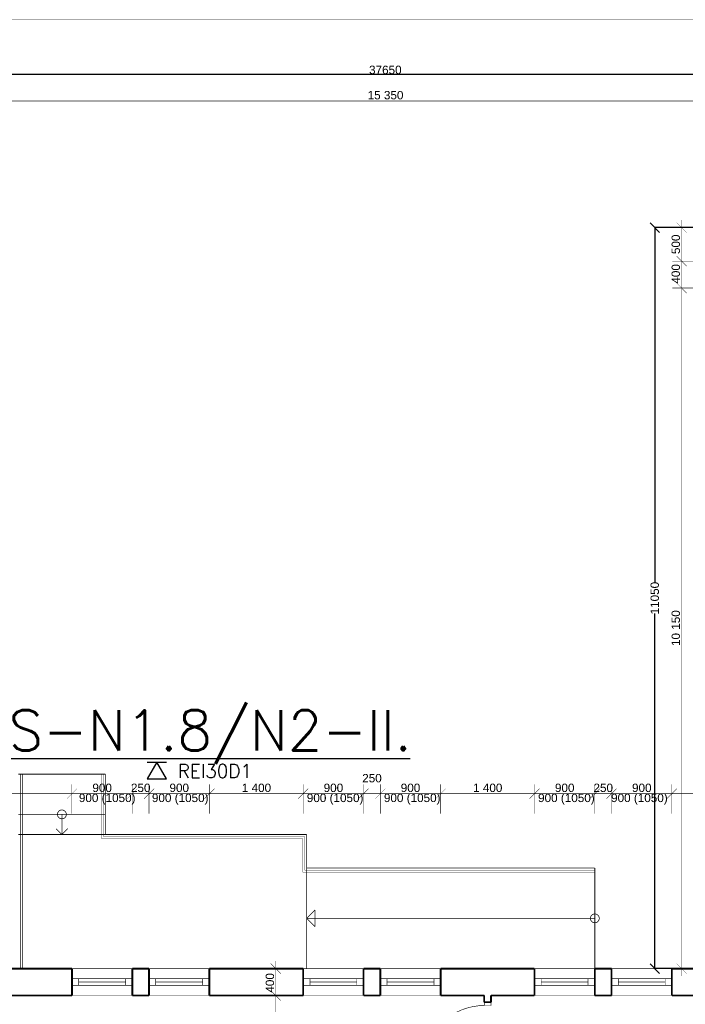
# Model space of a CAD drawing. Extents: x -289843 to 60066, y -44128 to 109843.
# Tile 14 of 61: x -51503 to -41573, y 1900 to 16583. Entities that reach past the tile are written whole.
import ezdxf

# ---------------------------------------------------------------- set-up
doc = ezdxf.new("R2010")
doc.units = 0
doc.header["$MEASUREMENT"] = 0
for name, color, linetype in [('KÓTY', 7, 'Continuous'), ('múry', 7, 'Continuous'), ('PRIEVLAKY', 7, 'Continuous'), ('SHUTTERS', 7, 'Continuous'), ('TEXTY', 7, 'Continuous'), ('čiary', 7, 'Continuous')]:
    doc.layers.add(name, color=color, linetype=linetype)
doc.layers.add('PO VECI', color=1, linetype='Continuous', lineweight=60)
doc.styles.add('GENERATED_STYLE_1', font='arial.ttf')
doc.styles.get("Standard").update_dxf_attribs({"font": 'txt', "bigfont": 'BIGFONT.SHX'})
doc.dimstyles.new('Dimstyle_D87F', dxfattribs={"dimtxt": 125, "dimasz": 142.5, "dimexe": 0.18, "dimexo": 0.3, "dimgap": 0.09, "dimtad": 1, "dimdec": 0, "dimzin": 0, "dimdsep": 46, "dimtxsty": 'GENERATED_STYLE_1', "dimblk": 'ARROWHEAD_6', "dimblk1": 'ARROWHEAD_6', "dimblk2": 'ARROWHEAD_6', "dimcen": 0.09, "dimclrd": 124, "dimclre": 124, "dimclrt": 124, "dimadec": 0, "dimazin": 0, "dimtfac": 1, "dimtdec": 4, "dimtmove": 0, "dimatfit": 0, "dimfxl": 0, "dimtolj": 1, "dimtzin": 0, "dimarcsym": 0})
doc.dimstyles.new('Dimstyle_DAEE', dxfattribs={"dimtxt": 125, "dimasz": 142.5, "dimexe": 0.18, "dimexo": 0, "dimgap": 0.09, "dimtad": 1, "dimdec": 0, "dimzin": 0, "dimdsep": 46, "dimtxsty": 'GENERATED_STYLE_1', "dimblk": 'ARROWHEAD_6', "dimblk1": 'ARROWHEAD_6', "dimblk2": 'ARROWHEAD_6', "dimcen": 0.09, "dimse1": 1, "dimse2": 1, "dimclrd": 124, "dimclre": 124, "dimclrt": 124, "dimadec": 0, "dimazin": 0, "dimtfac": 1, "dimtdec": 4, "dimtmove": 0, "dimatfit": 0, "dimfxl": 0, "dimtolj": 1, "dimtzin": 0, "dimarcsym": 0})
doc.dimstyles.new('Dimstyle_DBDF', dxfattribs={"dimtxt": 125, "dimasz": 142.5, "dimexe": 0.18, "dimexo": 0.4, "dimgap": 0.09, "dimtad": 1, "dimdec": 0, "dimzin": 0, "dimdsep": 46, "dimtxsty": 'GENERATED_STYLE_1', "dimblk": 'ARROWHEAD_6', "dimblk1": 'ARROWHEAD_6', "dimblk2": 'ARROWHEAD_6', "dimcen": 0.09, "dimclrd": 124, "dimclre": 124, "dimclrt": 124, "dimadec": 0, "dimazin": 0, "dimtfac": 1, "dimtdec": 4, "dimtmove": 0, "dimatfit": 0, "dimfxl": 0, "dimtolj": 1, "dimtzin": 0, "dimarcsym": 0})

# ---------------------------------------------------------------- blocks, each defined once
blk = doc.blocks.new('ARROWHEAD_6')
at = {"color": 0, "linetype": 'Continuous'}
for p, q in [((0, 0), (-1, 0)), ((-0.5, -0.5), (0.5, 0.5))]:
    blk.add_line(p, q, dxfattribs=at)
blk = doc.blocks.new('*D466')
at = {"layer": 'Defpoints', "color": 0, "linetype": 'Continuous', "lineweight": 0, "transparency": 16777216}
for p in [(-42028, 13482), (-38373, 13482), (-38373, 2432)]:
    blk.add_point(p, dxfattribs=at)
at = {"layer": 'KÓTY', "color": 124, "linetype": 'Continuous', "lineweight": -2, "transparency": 16777216}
for p, q in [((-38373, 13482), (-42028, 13482)), ((-42028, 13340), (-42028, 8186)), ((-42028, 2575), (-42028, 7728)), ((-38373, 2432), (-42028, 2432))]:
    blk.add_line(p, q, dxfattribs=at)
at = {"layer": 'KÓTY', "color": 124, "linetype": 'Continuous', "lineweight": -2, "transparency": 16777216, "xscale": 142.5, "yscale": 142.5, "zscale": 142.5}
for p, rotation in [((-42028, 13482), 90), ((-42028, 2432), 270)]:
    blk.add_blockref('ARROWHEAD_6', p, dxfattribs=dict(at, rotation=rotation))
at = {"layer": 'KÓTY', "color": 124, "linetype": 'Continuous', "transparency": 16777216, "insert": (-42028, 7957), "char_height": 125, "attachment_point": 5, "rotation": 90, "style": 'GENERATED_STYLE_1'}
blk.add_mtext('\\A1;11050', dxfattribs=at)
blk = doc.blocks.new('*D468')
at = {"layer": 'KÓTY', "color": 124, "linetype": 'Continuous', "transparency": 16777216, "const_width": 6.17}
for points in [[(-41703, 12657), (-41553, 12507)], [(-41328, 12582), (-41769, 12582)], [(-41628, 2432), (-41628, 12582)], [(-41703, 2507), (-41553, 2357)], [(-41328, 2432), (-41769, 2432)], [(-41628, 2320), (-41628, 2432)]]:
    blk.add_lwpolyline(points, dxfattribs=at)
at = {"layer": 'KÓTY', "color": 124, "transparency": 16777216, "style": 'GENERATED_STYLE_1', "oblique": 0}
blk.add_text('10\xa0150', height=125, rotation=90, dxfattribs=at).set_placement((-41653, 7243))
blk = doc.blocks.new('*D469')
at = {"layer": 'KÓTY', "color": 124, "linetype": 'Continuous', "transparency": 16777216, "const_width": 6.17}
for points in [[(-41328, 12982), (-41769, 12982)], [(-41703, 13057), (-41553, 12907)], [(-41628, 12582), (-41628, 12982)], [(-41703, 12657), (-41553, 12507)], [(-41328, 12582), (-41769, 12582)]]:
    blk.add_lwpolyline(points, dxfattribs=at)
at = {"layer": 'KÓTY', "color": 124, "transparency": 16777216, "style": 'GENERATED_STYLE_1', "oblique": 0}
blk.add_text('400', height=125, rotation=90, dxfattribs=at).set_placement((-41653, 12647))
blk = doc.blocks.new('*D470')
at = {"layer": 'KÓTY', "color": 124, "linetype": 'Continuous', "transparency": 16777216, "const_width": 6.17}
for points in [[(-41553, 13407), (-41703, 13557)], [(-41628, 13482), (-41628, 13595)], [(-41328, 13482), (-41769, 13482)], [(-41628, 12982), (-41628, 13482)], [(-41328, 12982), (-41769, 12982)], [(-41703, 13057), (-41553, 12907)]]:
    blk.add_lwpolyline(points, dxfattribs=at)
at = {"layer": 'KÓTY', "color": 124, "transparency": 16777216, "style": 'GENERATED_STYLE_1', "oblique": 0}
blk.add_text('500', height=125, rotation=90, dxfattribs=at).set_placement((-41653, 13088))
blk = doc.blocks.new('*D473')
at = {"layer": 'KÓTY', "color": 124, "linetype": 'Continuous', "transparency": 16777216, "const_width": 6.17}
for points in [[(-53648, 15445), (-53798, 15295)], [(-53723, 14970), (-53723, 15510)], [(-38448, 15295), (-38298, 15445)], [(-38373, 14970), (-38373, 15510)], [(-53723, 15370), (-38373, 15370)], [(-38373, 15370), (-38260, 15370)]]:
    blk.add_lwpolyline(points, dxfattribs=at)
at = {"layer": 'KÓTY', "color": 124, "transparency": 16777216, "style": 'GENERATED_STYLE_1', "oblique": 0}
blk.add_text('15\xa0350', height=125, dxfattribs=at).set_placement((-46312, 15395))
blk = doc.blocks.new('*D484')
at = {"layer": 'Defpoints', "color": 0, "linetype": 'Continuous', "lineweight": 0, "transparency": 16777216}
for p in [(-27223, 15770), (-27223, 13482), (-64873, 4707)]:
    blk.add_point(p, dxfattribs=at)
at = {"layer": 'KÓTY', "color": 124, "linetype": 'Continuous', "lineweight": -2, "transparency": 16777216}
for p, q in [((-64873, 4708), (-64873, 15770)), ((-64730, 15770), (-27365, 15770)), ((-27223, 13483), (-27223, 15770))]:
    blk.add_line(p, q, dxfattribs=at)
at = {"layer": 'KÓTY', "color": 124, "linetype": 'Continuous', "lineweight": -2, "transparency": 16777216, "xscale": 142.5, "yscale": 142.5, "zscale": 142.5, "rotation": 180}
blk.add_blockref('ARROWHEAD_6', (-64873, 15770), dxfattribs=at)
at = {"layer": 'KÓTY', "color": 124, "linetype": 'Continuous', "lineweight": -2, "transparency": 16777216, "xscale": 142.5, "yscale": 142.5, "zscale": 142.5}
blk.add_blockref('ARROWHEAD_6', (-27223, 15770), dxfattribs=at)
at = {"layer": 'KÓTY', "color": 124, "linetype": 'Continuous', "transparency": 16777216, "insert": (-46048, 15834), "char_height": 125, "attachment_point": 5, "style": 'GENERATED_STYLE_1'}
blk.add_mtext('\\A1;37650', dxfattribs=at)
blk = doc.blocks.new('*D533')
at = {"layer": 'KÓTY', "color": 124, "linetype": 'Continuous', "transparency": 16777216, "const_width": 6.17}
for points in [[(-47758, -2893), (-47608, -3043)], [(-47683, -3368), (-47683, -2968)], [(-47758, -3293), (-47608, -3443)], [(-47683, -3480), (-47683, -3368)]]:
    blk.add_lwpolyline(points, dxfattribs=at)
at = {"layer": 'KÓTY', "color": 124, "transparency": 16777216, "style": 'GENERATED_STYLE_1', "oblique": 0}
blk.add_text('400', height=125, rotation=90, dxfattribs=at).set_placement((-47708, -3732))
blk = doc.blocks.new('*D534')
at = {"layer": 'KÓTY', "color": 124, "linetype": 'Continuous', "transparency": 16777216, "const_width": 6.17}
for points in [[(-47758, 2107), (-47608, 1957)], [(-47683, -2968), (-47683, 2032)], [(-47758, -2893), (-47608, -3043)]]:
    blk.add_lwpolyline(points, dxfattribs=at)
at = {"layer": 'KÓTY', "color": 124, "transparency": 16777216, "style": 'GENERATED_STYLE_1', "oblique": 0}
blk.add_text('5\xa0000', height=125, rotation=90, dxfattribs=at).set_placement((-47708, -684))
blk = doc.blocks.new('*D535')
at = {"layer": 'KÓTY', "color": 124, "linetype": 'Continuous', "transparency": 16777216, "const_width": 6.17}
for points in [[(-47608, 2357), (-47758, 2507)], [(-47683, 2432), (-47683, 2545)], [(-47683, 2032), (-47683, 2432)], [(-47758, 2107), (-47608, 1957)]]:
    blk.add_lwpolyline(points, dxfattribs=at)
at = {"layer": 'KÓTY', "color": 124, "transparency": 16777216, "style": 'GENERATED_STYLE_1', "oblique": 0}
blk.add_text('400', height=125, rotation=90, dxfattribs=at).set_placement((-47708, 2074))
blk = doc.blocks.new('*D572')
at = {"layer": 'KÓTY', "color": 124, "linetype": 'Continuous', "transparency": 16777216, "const_width": 6.17}
for points in [[(-52033, -3368), (-52314, -3368)], [(-52249, -3293), (-52099, -3443)], [(-52174, -3568), (-52174, -3368)], [(-52249, -3493), (-52099, -3643)], [(-52033, -3568), (-52314, -3568)], [(-52174, -3680), (-52174, -3568)]]:
    blk.add_lwpolyline(points, dxfattribs=at)
at = {"layer": 'KÓTY', "color": 124, "transparency": 16777216, "style": 'GENERATED_STYLE_1', "oblique": 0}
blk.add_text('200', height=125, rotation=90, dxfattribs=at).set_placement((-52199, -3932))
blk = doc.blocks.new('*D573')
at = {"layer": 'KÓTY', "color": 124, "linetype": 'Continuous', "transparency": 16777216, "const_width": 6.17}
for points in [[(-52249, -2893), (-52099, -3043)], [(-52033, -2968), (-52314, -2968)], [(-52174, -3368), (-52174, -2968)], [(-52033, -3368), (-52314, -3368)], [(-52249, -3293), (-52099, -3443)]]:
    blk.add_lwpolyline(points, dxfattribs=at)
at = {"layer": 'KÓTY', "color": 124, "transparency": 16777216, "style": 'GENERATED_STYLE_1', "oblique": 0}
blk.add_text('400', height=125, rotation=90, dxfattribs=at).set_placement((-52199, -3293))
blk = doc.blocks.new('*D574')
at = {"layer": 'KÓTY', "color": 124, "linetype": 'Continuous', "transparency": 16777216, "const_width": 6.17}
for points in [[(-52249, 907), (-52099, 757)], [(-52033, 832), (-52314, 832)], [(-52174, -2968), (-52174, 832)], [(-52249, -2893), (-52099, -3043)], [(-52033, -2968), (-52314, -2968)]]:
    blk.add_lwpolyline(points, dxfattribs=at)
at = {"layer": 'KÓTY', "color": 124, "transparency": 16777216, "style": 'GENERATED_STYLE_1', "oblique": 0}
blk.add_text('3\xa0800', height=125, rotation=90, dxfattribs=at).set_placement((-52199, -1284))
blk = doc.blocks.new('*D575')
at = {"layer": 'KÓTY', "color": 124, "linetype": 'Continuous', "transparency": 16777216, "const_width": 6.17}
for points in [[(-52249, 907), (-52099, 757)], [(-52033, 832), (-52314, 832)]]:
    blk.add_lwpolyline(points, dxfattribs=at)
blk = doc.blocks.new('*D576')
at = {"layer": 'KÓTY', "color": 124, "linetype": 'Continuous', "transparency": 16777216, "const_width": 6.17}
for points in [[(-52174, 2032), (-52174, 2432)], [(-52249, 2107), (-52099, 1957)], [(-52033, 2032), (-52314, 2032)], [(-52174, 832), (-52174, 2032)], [(-52249, 907), (-52099, 757)], [(-52033, 832), (-52314, 832)]]:
    blk.add_lwpolyline(points, dxfattribs=at)
at = {"layer": 'KÓTY', "color": 124, "transparency": 16777216, "style": 'GENERATED_STYLE_1', "oblique": 0}
blk.add_text('1\xa0200', height=125, rotation=90, dxfattribs=at).set_placement((-52199, 1129))
blk = doc.blocks.new('*D577')
at = {"layer": 'KÓTY', "color": 124, "linetype": 'Continuous', "transparency": 16777216, "const_width": 6.17}
for points in [[(-52249, 2507), (-52099, 2357)], [(-52033, 2432), (-52314, 2432)], [(-52174, 2032), (-52174, 2432)], [(-52249, 2107), (-52099, 1957)]]:
    blk.add_lwpolyline(points, dxfattribs=at)
at = {"layer": 'KÓTY', "color": 124, "transparency": 16777216, "style": 'GENERATED_STYLE_1', "oblique": 0}
blk.add_text('400', height=125, rotation=90, dxfattribs=at).set_placement((-52199, 2092))
blk = doc.blocks.new('*D578')
at = {"layer": 'KÓTY', "color": 124, "linetype": 'Continuous', "transparency": 16777216, "const_width": 6.17}
for points in [[(-52099, 13407), (-52249, 13557)], [(-52174, 13482), (-52174, 13595)], [(-52033, 13482), (-52314, 13482)], [(-52174, 2432), (-52174, 13482)], [(-52249, 2507), (-52099, 2357)], [(-52033, 2432), (-52314, 2432)]]:
    blk.add_lwpolyline(points, dxfattribs=at)
at = {"layer": 'KÓTY', "color": 124, "transparency": 16777216, "style": 'GENERATED_STYLE_1', "oblique": 0}
blk.add_text('11\xa0050', height=125, rotation=90, dxfattribs=at).set_placement((-52199, 7693))
blk = doc.blocks.new('*D582')
at = {"layer": 'KÓTY', "color": 124, "linetype": 'Continuous', "transparency": 16777216, "const_width": 6.17}
for points in [[(-53723, 4900), (-53723, 5341)], [(-50723, 4741), (-50723, 5182)], [(-53648, 5116), (-53798, 4966)], [(-53723, 5041), (-50723, 5041)], [(-50648, 5116), (-50798, 4966)]]:
    blk.add_lwpolyline(points, dxfattribs=at)
at = {"layer": 'KÓTY', "color": 124, "transparency": 16777216, "style": 'GENERATED_STYLE_1', "oblique": 0}
blk.add_text('3\xa0000', height=125, dxfattribs=at).set_placement((-52439, 5066))
blk = doc.blocks.new('*D583')
at = {"layer": 'KÓTY', "color": 124, "linetype": 'Continuous', "transparency": 16777216, "const_width": 6.17}
for points in [[(-50723, 4741), (-50723, 5182)], [(-49823, 4741), (-49823, 5182)], [(-50648, 5116), (-50798, 4966)], [(-50723, 5041), (-49823, 5041)], [(-49748, 5116), (-49898, 4966)]]:
    blk.add_lwpolyline(points, dxfattribs=at)
at = {"layer": 'KÓTY', "color": 124, "transparency": 16777216, "style": 'GENERATED_STYLE_1', "oblique": 0}
for s, p in [('900', (-50418, 5066)), ('250', (-49843, 5066))]:
    blk.add_text(s, height=125, dxfattribs=at).set_placement(p)
blk = doc.blocks.new('*D584')
at = {"layer": 'KÓTY', "color": 124, "linetype": 'Continuous', "transparency": 16777216, "const_width": 6.17}
for points in [[(-49823, 4741), (-49823, 5182)], [(-49573, 4741), (-49573, 5182)], [(-49748, 5116), (-49898, 4966)], [(-49823, 5041), (-49573, 5041)], [(-49498, 5116), (-49648, 4966)]]:
    blk.add_lwpolyline(points, dxfattribs=at)
blk = doc.blocks.new('*D585')
at = {"layer": 'KÓTY', "color": 124, "linetype": 'Continuous', "transparency": 16777216, "const_width": 6.17}
for points in [[(-49573, 4741), (-49573, 5182)], [(-48673, 4741), (-48673, 5182)], [(-49498, 5116), (-49648, 4966)], [(-49573, 5041), (-48673, 5041)], [(-48598, 5116), (-48748, 4966)]]:
    blk.add_lwpolyline(points, dxfattribs=at)
at = {"layer": 'KÓTY', "color": 124, "transparency": 16777216, "style": 'GENERATED_STYLE_1', "oblique": 0}
blk.add_text('900', height=125, dxfattribs=at).set_placement((-49268, 5066))
blk = doc.blocks.new('*D586')
at = {"layer": 'KÓTY', "color": 124, "linetype": 'Continuous', "transparency": 16777216, "const_width": 6.17}
for points in [[(-48673, 4741), (-48673, 5182)], [(-47273, 4741), (-47273, 5182)], [(-48598, 5116), (-48748, 4966)], [(-48673, 5041), (-47273, 5041)], [(-47198, 5116), (-47348, 4966)]]:
    blk.add_lwpolyline(points, dxfattribs=at)
at = {"layer": 'KÓTY', "color": 124, "transparency": 16777216, "style": 'GENERATED_STYLE_1', "oblique": 0}
blk.add_text('1\xa0400', height=125, dxfattribs=at).set_placement((-48189, 5066))
blk = doc.blocks.new('*D587')
at = {"layer": 'KÓTY', "color": 124, "linetype": 'Continuous', "transparency": 16777216, "const_width": 6.17}
for points in [[(-47273, 4741), (-47273, 5182)], [(-46373, 4741), (-46373, 5182)], [(-47198, 5116), (-47348, 4966)], [(-47273, 5041), (-46373, 5041)], [(-46298, 5116), (-46448, 4966)]]:
    blk.add_lwpolyline(points, dxfattribs=at)
at = {"layer": 'KÓTY', "color": 124, "transparency": 16777216, "style": 'GENERATED_STYLE_1', "oblique": 0}
for s, p in [('250', (-46393, 5210)), ('900', (-46968, 5066))]:
    blk.add_text(s, height=125, dxfattribs=at).set_placement(p)
blk = doc.blocks.new('*D588')
at = {"layer": 'KÓTY', "color": 124, "linetype": 'Continuous', "transparency": 16777216, "const_width": 6.17}
for points in [[(-46373, 4741), (-46373, 5182)], [(-46123, 4741), (-46123, 5182)], [(-46298, 5116), (-46448, 4966)], [(-46373, 5041), (-46123, 5041)], [(-46048, 5116), (-46198, 4966)]]:
    blk.add_lwpolyline(points, dxfattribs=at)
blk = doc.blocks.new('*D589')
at = {"layer": 'KÓTY', "color": 124, "linetype": 'Continuous', "transparency": 16777216, "const_width": 6.17}
for points in [[(-46123, 4741), (-46123, 5182)], [(-45223, 4741), (-45223, 5182)], [(-46048, 5116), (-46198, 4966)], [(-46123, 5041), (-45223, 5041)], [(-45148, 5116), (-45298, 4966)]]:
    blk.add_lwpolyline(points, dxfattribs=at)
at = {"layer": 'KÓTY', "color": 124, "transparency": 16777216, "style": 'GENERATED_STYLE_1', "oblique": 0}
blk.add_text('900', height=125, dxfattribs=at).set_placement((-45818, 5066))
blk = doc.blocks.new('*D590')
at = {"layer": 'KÓTY', "color": 124, "linetype": 'Continuous', "transparency": 16777216, "const_width": 6.17}
for points in [[(-45223, 4741), (-45223, 5182)], [(-43823, 4741), (-43823, 5182)], [(-45148, 5116), (-45298, 4966)], [(-45223, 5041), (-43823, 5041)], [(-43748, 5116), (-43898, 4966)]]:
    blk.add_lwpolyline(points, dxfattribs=at)
at = {"layer": 'KÓTY', "color": 124, "transparency": 16777216, "style": 'GENERATED_STYLE_1', "oblique": 0}
blk.add_text('1\xa0400', height=125, dxfattribs=at).set_placement((-44739, 5066))
blk = doc.blocks.new('*D591')
at = {"layer": 'KÓTY', "color": 124, "linetype": 'Continuous', "transparency": 16777216, "const_width": 6.17}
for points in [[(-43823, 4741), (-43823, 5182)], [(-42923, 4741), (-42923, 5182)], [(-43748, 5116), (-43898, 4966)], [(-43823, 5041), (-42923, 5041)], [(-42848, 5116), (-42998, 4966)]]:
    blk.add_lwpolyline(points, dxfattribs=at)
at = {"layer": 'KÓTY', "color": 124, "transparency": 16777216, "style": 'GENERATED_STYLE_1', "oblique": 0}
for s, p in [('900', (-43518, 5066)), ('250', (-42943, 5066))]:
    blk.add_text(s, height=125, dxfattribs=at).set_placement(p)
blk = doc.blocks.new('*D592')
at = {"layer": 'KÓTY', "color": 124, "linetype": 'Continuous', "transparency": 16777216, "const_width": 6.17}
for points in [[(-42923, 4741), (-42923, 5182)], [(-42673, 4741), (-42673, 5182)], [(-42848, 5116), (-42998, 4966)], [(-42923, 5041), (-42673, 5041)], [(-42598, 5116), (-42748, 4966)]]:
    blk.add_lwpolyline(points, dxfattribs=at)
blk = doc.blocks.new('*D593')
at = {"layer": 'KÓTY', "color": 124, "linetype": 'Continuous', "transparency": 16777216, "const_width": 6.17}
for points in [[(-42673, 4741), (-42673, 5182)], [(-41773, 4741), (-41773, 5182)], [(-42598, 5116), (-42748, 4966)], [(-42673, 5041), (-41773, 5041)], [(-41698, 5116), (-41848, 4966)]]:
    blk.add_lwpolyline(points, dxfattribs=at)
at = {"layer": 'KÓTY', "color": 124, "transparency": 16777216, "style": 'GENERATED_STYLE_1', "oblique": 0}
blk.add_text('900', height=125, dxfattribs=at).set_placement((-42368, 5066))
blk = doc.blocks.new('*D594')
at = {"layer": 'KÓTY', "color": 124, "linetype": 'Continuous', "transparency": 16777216, "const_width": 6.17}
for points in [[(-41773, 4741), (-41773, 5182)], [(-40773, 4741), (-40773, 5182)], [(-41698, 5116), (-41848, 4966)], [(-41773, 5041), (-40773, 5041)], [(-40698, 5116), (-40848, 4966)]]:
    blk.add_lwpolyline(points, dxfattribs=at)
at = {"layer": 'KÓTY', "color": 124, "transparency": 16777216, "style": 'GENERATED_STYLE_1', "oblique": 0}
blk.add_text('1\xa0000', height=125, dxfattribs=at).set_placement((-41468, 5066))
blk = doc.blocks.new('D1_Metal_70_583')
at = {"color": 0, "linetype": 'ByBlock', "const_width": 8.82}
blk.add_lwpolyline([(415, 899, 0.402866), (-450, 0)], format="xyb", dxfattribs=at)
for points in [[(450, 900), (415, 900)], [(415, 900), (415, 0)], [(450, 0), (450, 900)], [(-500, 0), (-450, 0)], [(-450, 0), (-450, -100)], [(415, 0), (450, 0)], [(500, 0), (450, 0)], [(450, 0), (450, -100)], [(-450, -100), (-500, -100)], [(450, -100), (500, -100)]]:
    blk.add_lwpolyline(points, dxfattribs=at)
blk = doc.blocks.new('W_Pivot_Hung_70_1012')
at = {"color": 0, "linetype": 'ByBlock', "const_width": 8.82}
for points in [[(-450, 0), (450, 0)], [(-350, 0), (-350, -100)], [(350, 0), (350, -100)], [(-450, -100), (450, -100)], [(-350, -50), (350, -50)], [(-350, -50), (350, -50)]]:
    blk.add_lwpolyline(points, dxfattribs=at)
blk = doc.blocks.new('W_Pivot_Hung_70_1013')
at = {"color": 0, "linetype": 'ByBlock', "const_width": 8.82}
for points in [[(-450, 0), (450, 0)], [(-350, 0), (-350, -100)], [(350, 0), (350, -100)], [(-450, -100), (450, -100)], [(-350, -50), (350, -50)], [(-350, -50), (350, -50)]]:
    blk.add_lwpolyline(points, dxfattribs=at)
blk = doc.blocks.new('W_Pivot_Hung_70_1014')
at = {"color": 0, "linetype": 'ByBlock', "const_width": 8.82}
for points in [[(-450, 0), (450, 0)], [(-350, 0), (-350, -100)], [(350, 0), (350, -100)], [(-450, -100), (450, -100)], [(-350, -50), (350, -50)], [(-350, -50), (350, -50)]]:
    blk.add_lwpolyline(points, dxfattribs=at)
blk = doc.blocks.new('W_Pivot_Hung_70_1015')
at = {"color": 0, "linetype": 'ByBlock', "const_width": 8.82}
for points in [[(-450, 0), (450, 0)], [(-350, 0), (-350, -100)], [(350, 0), (350, -100)], [(-450, -100), (450, -100)], [(-350, -50), (350, -50)], [(-350, -50), (350, -50)]]:
    blk.add_lwpolyline(points, dxfattribs=at)
blk = doc.blocks.new('W_Pivot_Hung_70_1016')
at = {"color": 0, "linetype": 'ByBlock', "const_width": 8.82}
for points in [[(-450, 0), (450, 0)], [(-350, 0), (-350, -100)], [(350, 0), (350, -100)], [(-450, -100), (450, -100)], [(-350, -50), (350, -50)], [(-350, -50), (350, -50)]]:
    blk.add_lwpolyline(points, dxfattribs=at)
blk = doc.blocks.new('W_Pivot_Hung_70_1017')
at = {"color": 0, "linetype": 'ByBlock', "const_width": 8.82}
for points in [[(-450, 0), (450, 0)], [(-350, 0), (-350, -100)], [(350, 0), (350, -100)], [(-450, -100), (450, -100)], [(-350, -50), (350, -50)], [(-350, -50), (350, -50)]]:
    blk.add_lwpolyline(points, dxfattribs=at)
blk = doc.blocks.new('DIM_2024', base_point=(-41628.2, 12582.2))
at = {"layer": 'KÓTY', "color": 124, "linetype": 'Continuous'}
for p1, p2, picture, middle in [((-38073, 12982.2), (-38373, 13482.2), '*D470', (-41715.7, 13135.7)), ((-37973, 12582.2), (-38073, 12982.2), '*D469', (-41715.7, 12695)), ((-38373, 2432.2), (-37973, 12582.2), '*D468', (-41715.7, 7339.3))]:
    dim = blk.add_linear_dim(base=(-41628.2, 12582.2), p1=p1, p2=p2, angle=90, dimstyle='Dimstyle_D87F', dxfattribs=at)
    dim.commit()
    dim.dimension.update_dxf_attribs({"geometry": picture, "text_midpoint": middle, "text_rotation": 90})
blk = doc.blocks.new('DIM_2025', base_point=(-53723, 15369.6))
at = {"layer": 'KÓTY', "color": 124, "linetype": 'Continuous'}
dim = blk.add_linear_dim(base=(-53723, 15369.6), p1=(-53723, -1367.8), p2=(-38373, 13482.2), dimstyle='Dimstyle_DBDF', dxfattribs=at)
dim.commit()
dim.dimension.update_dxf_attribs({"geometry": '*D473', "text_midpoint": (-46215.8, 15457.1)})
blk = doc.blocks.new('DIM_2040', base_point=(-47682.6, -2967.8))
at = {"layer": 'KÓTY', "color": 124, "linetype": 'Continuous'}
for p1, p2, picture, middle in [((-46048, 2032.2), (-46048, 2432.2), '*D535', (-47770.1, 2121.9)), ((-46048, -2967.8), (-46048, 2032.2), '*D534', (-47770.1, -635.7)), ((-46048, -3367.8), (-46048, -2967.8), '*D533', (-47770.1, -3683.9))]:
    dim = blk.add_aligned_dim(p1=p1, p2=p2, distance=1634.6, dimstyle='Dimstyle_DAEE', dxfattribs=at)
    dim.commit()
    dim.dimension.update_dxf_attribs({"geometry": picture, "text_midpoint": middle, "text_rotation": 90})
blk = doc.blocks.new('DIM_2049', base_point=(-52173.8, -3367.8))
at = {"layer": 'KÓTY', "color": 124, "linetype": 'Continuous'}
for base, p1, p2, picture, middle in [((-52173.8, -3367.8), (-46048, 2432.2), (-53723, 13482.2), '*D578', (-52261.3, 7789.3)), ((-52173.8, -3367.8), (-53873, 832.2), (-46048, 2032.2), '*D576', (-52261.3, 1177.5)), ((-52173.8342403, -3367.8443815), (-53722.9636147, 832.1556185), (-53872.9636147, 832.1556185), '*D575', (-52064.5860233, 1014.0693629)), ((-52173.8, -3367.8), (-46048, -2967.8), (-53723, 832.2), '*D574', (-52261.3, -1235.7)), ((-52173.8, -3367.8), (-53723, -3567.8), (-46048, -3367.8), '*D572', (-52261.3, -3883.9))]:
    dim = blk.add_linear_dim(base=base, p1=p1, p2=p2, angle=90, dimstyle='Dimstyle_DBDF', dxfattribs=at)
    dim.commit()
    dim.dimension.update_dxf_attribs({"geometry": picture, "text_midpoint": middle, "text_rotation": 90})
for p1, p2, picture, middle in [((-46048, 2032.2), (-46048, 2432.2), '*D577', (-52261.3, 2140.6)), ((-46048, -3367.8), (-46048, -2967.8), '*D573', (-52261.3, -3245.1))]:
    dim = blk.add_aligned_dim(p1=p1, p2=p2, distance=6125.9, dimstyle='Dimstyle_DBDF', dxfattribs=at)
    dim.commit()
    dim.dimension.update_dxf_attribs({"geometry": picture, "text_midpoint": middle, "text_rotation": 90})
blk = doc.blocks.new('DIM_2050', base_point=(-54123, 5041.1))
at = {"layer": 'KÓTY', "color": 124, "linetype": 'Continuous'}
dim = blk.add_linear_dim(base=(-54123, 5041.1), p1=(-53723, 7507.2), p2=(-50723, 2432.2), dimstyle='Dimstyle_D87F', dxfattribs=at)
dim.commit()
dim.dimension.update_dxf_attribs({"geometry": '*D582', "text_midpoint": (-52390.8, 5128.6)})
for p1, p2, picture, middle in [((-47273, 2432.2), (-46373, 2432.2), '*D587', (-46919.4, 5128.6)), ((-46373, 2432.2), (-46123, 2432.2), '*D588', (-46344.4, 5272.3)), ((-50723, 2432.2), (-49823, 2432.2), '*D583', (-50369.4, 5128.6)), ((-49573, 2432.2), (-48673, 2432.2), '*D585', (-49219.4, 5128.6)), ((-48673, 2432.2), (-47273, 2432.2), '*D586', (-48140.8, 5128.6)), ((-46123, 2432.2), (-45223, 2432.2), '*D589', (-45769.4, 5128.6)), ((-45223, 2432.2), (-43823, 2432.2), '*D590', (-44690.8, 5128.6)), ((-43823, 2432.2), (-42923, 2432.2), '*D591', (-43469.4, 5128.6)), ((-42673, 2432.2), (-41773, 2432.2), '*D593', (-42319.4, 5128.6)), ((-41773, 2432.2), (-40773, 2432.2), '*D594', (-41420.2, 5128.6)), ((-49823, 2432.2), (-49573, 2432.2), '*D584', (-49794.4, 5128.6)), ((-42923, 2432.2), (-42673, 2432.2), '*D592', (-42894.4, 5128.6))]:
    dim = blk.add_aligned_dim(p1=p1, p2=p2, distance=2608.9, dimstyle='Dimstyle_D87F', dxfattribs=at)
    dim.commit()
    dim.dimension.update_dxf_attribs({"geometry": picture, "text_midpoint": middle})

msp = doc.modelspace()

# ---------------------------------------------------------------- linework, layer by layer
at = {"color": 154, "linetype": 'Continuous', "lineweight": 0, "const_width": 7}
for points in [[(-49823, 2432.2), (-50723, 2432.2)], [(-48673, 2432.2), (-49573, 2432.2)], [(-46373, 2432.2), (-47273, 2432.2)], [(-45223, 2432.2), (-46123, 2432.2)], [(-42923, 2432.2), (-43823, 2432.2)], [(-41773, 2432.2), (-42673, 2432.2)], [(-50723, 2032.2), (-49823, 2032.2)], [(-49573, 2032.2), (-48673, 2032.2)], [(-47273, 2032.2), (-46373, 2032.2)], [(-46123, 2032.2), (-45223, 2032.2)], [(-43823, 2032.2), (-42923, 2032.2)], [(-42673, 2032.2), (-41773, 2032.2)]]:
    msp.add_lwpolyline(points, dxfattribs=at)
at = {"layer": 'múry', "color": 7, "linetype": 'Continuous', "const_width": 6}
msp.add_lwpolyline([(-4005, 16580), (-68181.3, 16580)], dxfattribs=at)
at = {"layer": 'múry', "color": 7, "linetype": 'Continuous', "lineweight": 0, "const_width": 27.5}
for points in [[(-50723, 2432.2), (-53723, 2432.2)], [(-50723, 2432.2), (-50723, 2032.2)], [(-49823, 2432.2), (-49823, 2032.2)], [(-49573, 2432.2), (-49823, 2432.2)], [(-49573, 2432.2), (-49573, 2032.2)], [(-48673, 2432.2), (-48673, 2032.2)], [(-47273, 2432.2), (-48673, 2432.2)], [(-47273, 2432.2), (-47273, 2032.2)], [(-46373, 2432.2), (-46373, 2032.2)], [(-46123, 2432.2), (-46373, 2432.2)], [(-46123, 2432.2), (-46123, 2032.2)], [(-45223, 2432.2), (-45223, 2032.2)], [(-43823, 2432.2), (-45223, 2432.2)], [(-43823, 2432.2), (-43823, 2032.2)], [(-42923, 2432.2), (-42923, 2032.2)], [(-42673, 2432.2), (-42923, 2432.2)], [(-42673, 2432.2), (-42673, 2032.2)], [(-41773, 2432.2), (-41773, 2032.2)], [(-40773, 2432.2), (-41773, 2432.2)], [(-53723, 2032.2), (-50723, 2032.2)], [(-49823, 2032.2), (-49573, 2032.2)], [(-48673, 2032.2), (-47273, 2032.2)], [(-46373, 2032.2), (-46123, 2032.2)], [(-45223, 2032.2), (-44573, 2032.2)], [(-44573, 2032.2), (-44573, 1932.2)], [(-44573, 1932.2), (-44473, 1932.2)], [(-44473, 1932.2), (-44473, 2032.2)], [(-44473, 2032.2), (-43823, 2032.2)], [(-42923, 2032.2), (-42673, 2032.2)], [(-41773, 2032.2), (-40773, 2032.2)]]:
    msp.add_lwpolyline(points, dxfattribs=at)
at = {"layer": 'PO VECI', "lineweight": 25, "ltscale": 30}
for p, q in [((-51722, 5563.8), (-45677.7, 5563.8)), ((-49598.5, 5510), (-49313.1, 5510))]:
    msp.add_line(p, q, dxfattribs=at)
msp.add_lwpolyline([(-49455.8, 5510), (-49598.5, 5262.9), (-49313.1, 5262.9)], close=True, dxfattribs=at)
at = {"layer": 'PRIEVLAKY', "color": 7, "linetype": 'Continuous'}
for points, const_width in [([(-51523, 5332.2), (-50223, 5332.2)], 11), ([(-51493, 2432.2), (-51493, 5332.2)], 6), ([(-51463, 2432.2), (-51463, 5332.2)], 6), ([(-50283, 4372.2), (-50283, 5332.2)], 6), ([(-50253, 4402.2), (-50253, 5332.2)], 6), ([(-50223, 4432.2), (-50223, 5332.2)], 11), ([(-51523, 4732.2), (-50223, 4732.2)], 11), ([(-51523, 4432.2), (-50223, 4432.2)], 11), ([(-50253, 4402.2), (-47253, 4402.2)], 6), ([(-50223, 4432.2), (-47223, 4432.2)], 11), ([(-47253, 3902.2), (-47253, 4402.2)], 6), ([(-47223, 3932.2), (-47223, 4432.2)], 11), ([(-50283, 4372.2), (-47283, 4372.2)], 6), ([(-47283, 3872.2), (-47283, 4372.2)], 6), ([(-47283, 3872.2), (-42923, 3872.2)], 6), ([(-47253, 3902.2), (-42923, 3902.2)], 6), ([(-47223, 2432.2), (-47223, 3932.2)], 11), ([(-47223, 3932.2), (-42923, 3932.2)], 11), ([(-42923, 2432.2), (-42923, 3932.2)], 11)]:
    msp.add_lwpolyline(points, dxfattribs=dict(at, const_width=const_width))
at = {"layer": 'SHUTTERS', "color": 7, "linetype": 'Continuous', "const_width": 11}
for points in [[(-50873, 4732.2), (-50873, 4432.2)], [(-50873, 4432.2), (-50960.3, 4519.5)], [(-50873, 4432.2), (-50785.7, 4519.5)], [(-47223, 3182.2), (-47097.4, 3307.7)], [(-47097.4, 3056.6), (-47097.4, 3307.7)], [(-47223, 3182.2), (-47097.4, 3056.6)], [(-42923, 3182.2), (-47223, 3182.2)]]:
    msp.add_lwpolyline(points, dxfattribs=at)
at = {"layer": 'čiary', "color": 7, "linetype": 'Continuous', "const_width": 11}
for points in [[(-50938.9, 4732.2, 1), (-50807, 4732.2, 1)], [(-42988.9, 3182.2, 1), (-42857, 3182.2, 1)]]:
    msp.add_lwpolyline(points, format="xyb", close=True, dxfattribs=at)

# ---------------------------------------------------------------- block references
at = {"layer": 'KÓTY', "color": 7, "linetype": 'Continuous'}
for name, p in [('DIM_2025', (-53723, 15369.6)), ('DIM_2049', (-52173.8, -3367.8)), ('DIM_2024', (-41628.2, 12582.2)), ('DIM_2050', (-54123, 5041.1)), ('DIM_2040', (-47682.6, -2967.8))]:
    msp.add_blockref(name, p, dxfattribs=at)
at = {"layer": 'múry', "color": 7, "linetype": 'Continuous', "lineweight": 0}
for name, p in [('W_Pivot_Hung_70_1013', (-50273, 2282.2)), ('W_Pivot_Hung_70_1014', (-49123, 2282.2)), ('W_Pivot_Hung_70_1016', (-46823, 2282.2)), ('W_Pivot_Hung_70_1015', (-45673, 2282.2)), ('W_Pivot_Hung_70_1017', (-43373, 2282.2)), ('W_Pivot_Hung_70_1012', (-42223, 2282.2))]:
    msp.add_blockref(name, p, dxfattribs=at)
at = {"layer": 'múry', "color": 7, "linetype": 'Continuous', "lineweight": 0, "xscale": -1, "rotation": 90}
msp.add_blockref('D1_Metal_70_583', (-44573, 1432.2), dxfattribs=at)

# ---------------------------------------------------------------- texts
at = {"layer": 'PO VECI', "ltscale": 30}
for s, height, p in [('S-N1.8/N2-II.', 600, (-51669, 5685.8)), ('REI30D1', 200, (-49144.3, 5279.5))]:
    msp.add_text(s, height=height, dxfattribs=at).set_placement(p)
at = {"layer": 'TEXTY', "color": 7, "char_height": 125, "width": 1085.202, "attachment_point": 2, "style": 'GENERATED_STYLE_1'}
for insert in [(-50197.1, 5041.1), (-49108, 5041.1), (-46797.1, 5041.1), (-45647.1, 5041.1), (-43347.1, 5041.1), (-42258, 5041.1)]:
    msp.add_mtext('{\\fArial CE|b0|i0|c238|p34;900 (1050)}', dxfattribs=dict(at, insert=insert))

# ---------------------------------------------------------------- dimensions: what is measured, and where the dimension line sits
at = {"layer": 'KÓTY', "color": 7, "linetype": 'Continuous'}
dim = msp.add_linear_dim(base=(-27223, 15769.6), p1=(-64873, 4707.2), p2=(-27223, 13482.2), dimstyle='Dimstyle_DBDF', dxfattribs=at)
dim.commit()
dim.dimension.update_dxf_attribs({"geometry": '*D484', "text_midpoint": (-46048, 15833.5)})
dim = msp.add_aligned_dim(p1=(-38373, 2432.2), p2=(-38373, 13482.2), distance=3655.2, dimstyle='Dimstyle_D87F', dxfattribs=at)
dim.commit()
dim.dimension.update_dxf_attribs({"geometry": '*D466', "text_midpoint": (-42028.2, 7957.2), "text_rotation": 90})

doc.saveas('drawing.dxf')
